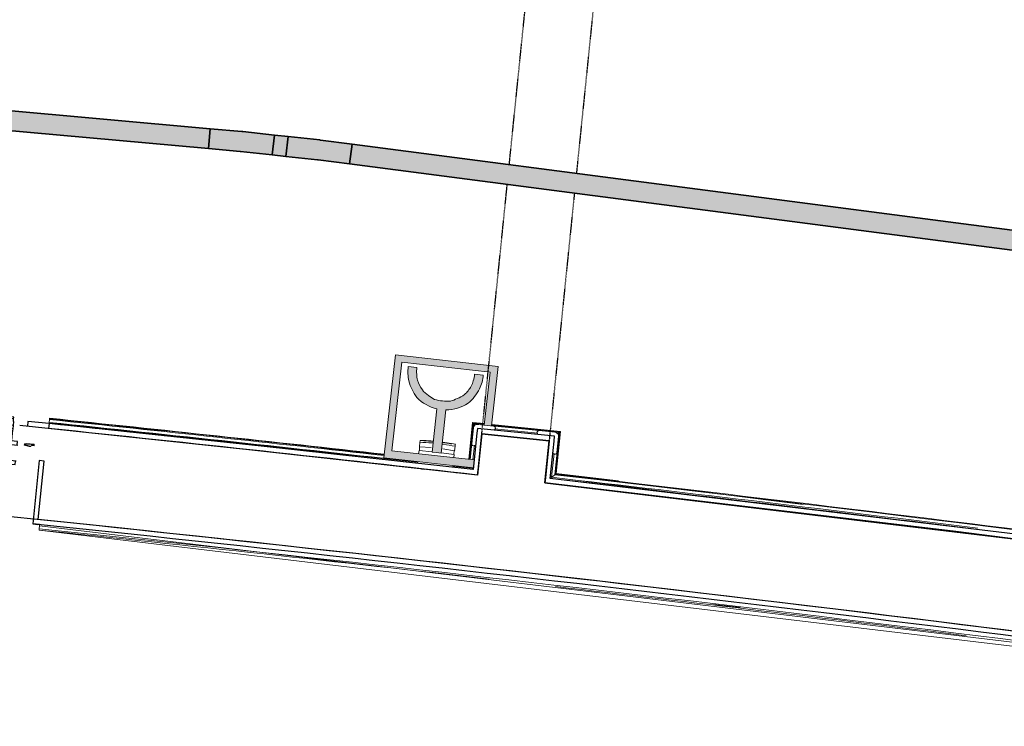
# Model space of a CAD drawing. Header units: millimetres. Extents: x 1909 to 61055, y -36590 to 14615.
# Tile 17 of 42: x 32303 to 34776, y -24110 to -22336. Entities that reach past the tile are written whole.
import ezdxf

# ---------------------------------------------------------------- set-up
doc = ezdxf.new("R2010")
doc.units = ezdxf.units.MM
doc.linetypes.add('Tiret', pattern=[2.5, 1.25, -1.25])
doc.linetypes.add('Tiret_2_', pattern=[2.5, 1.25, -1.25])
for name, color, linetype, lineweight in [('A-DETL-GENF', 7, 'Continuous', 18), ('A-DOOR', 7, 'Continuous', 25), ('A-FLOR', 7, 'Continuous', 25), ('A-FLOR-HRAL', 7, 'Continuous', 18), ('A-WALL', 7, 'Continuous', 25), ('CDC ELE', 7, 'Continuous', 18), ('E-FIRE', 7, 'Continuous', 18), ('I-WALL', 7, 'Continuous', 25), ('Q-SPCQ', 7, 'Continuous', 18)]:
    doc.layers.add(name, color=color, linetype=linetype, lineweight=lineweight)
doc.layers.add('A-DOOR-HDLN', color=5, linetype='Tiret', lineweight=25, true_color=0x0000ff)

# ---------------------------------------------------------------- blocks, each defined once
blk = doc.blocks.new('PRT_SIMPLE_HUI_58x68x48 - PRT_BOIS_1V_930x2040x40-V3-2021_015_1111_DCE_1_50_N0 FINI_SSI_GEN')
at = {"layer": 'A-DETL-GENF', "lineweight": 25}
h = blk.add_hatch(color=256, dxfattribs=at)
h.paths.add_polyline_path([(-500.5, 14.5), (-500.4, 13.2), (-493.7, 12.9), (-485.1, 11.7), (-483.8, 9.7), (-483.8, 12.8), (-496.2, 14.5)])
h.paths.add_polyline_path([(-508.5, 11.5), (-508.5, 8), (-488.5, 8), (-483.8, 9.7), (-485.1, 10.6), (-488.7, 9.3), (-505.2, 9.3), (-505.2, 10.2), (-502, 10.6), (-502, 11.5), (-505.5, 11.5)])
h = blk.add_hatch(color=256, dxfattribs=at)
h.paths.add_polyline_path([(426, 14.5), (413.8, 12.8), (414.4, 10.5), (415.3, 11.7), (426.1, 13.2), (430.5, 13.6), (430.5, 14.5)])
h.paths.add_polyline_path([(415.1, 10.6), (413.8, 9.7), (418.9, 8), (438.5, 8), (438.5, 11.5), (432, 11.5), (432.1, 10.2), (435.2, 10.2), (435.2, 9.3), (418.4, 9.4), (415.2, 10.6)])
at = {"layer": 'A-DETL-GENF'}
for p, q in [((-508.5, 11.5), (-502, 11.5)), ((-508.5, 8), (-508.5, 11.5)), ((-488.5, 8), (-508.5, 8)), ((-505.2, 10.2), (-505.2, 9.3)), ((-502, 10.2), (-505.2, 10.2)), ((-505.2, 9.3), (-488.7, 9.3)), ((-502, 11.5), (-502, 10.2)), ((-500.5, 14.5), (-496, 14.5)), ((-500.5, 13.2), (-500.5, 14.5)), ((-496.1, 13.2), (-500.5, 13.2)), ((-485.1, 11.7), (-496.1, 13.2)), ((-496, 14.5), (-483.8, 12.8)), ((-488.7, 9.3), (-485.1, 10.6)), ((-483.8, 9.7), (-488.5, 8)), ((-485.1, 10.6), (-485.1, 11.7)), ((-483.8, 12.8), (-483.8, 9.7)), ((413.8, 12.8), (426, 14.5)), ((413.8, 9.7), (413.8, 12.8)), ((418.5, 8), (413.8, 9.7)), ((426.1, 13.2), (415.1, 11.7)), ((415.1, 11.7), (415.1, 10.6)), ((415.1, 10.6), (418.7, 9.3)), ((438.5, 8), (418.5, 8)), ((418.7, 9.3), (435.2, 9.3)), ((426, 14.5), (430.5, 14.5)), ((430.5, 13.2), (426.1, 13.2)), ((430.5, 14.5), (430.5, 13.2)), ((432, 11.5), (438.5, 11.5)), ((432, 10.2), (432, 11.5)), ((435.2, 10.2), (432, 10.2)), ((435.2, 9.3), (435.2, 10.2)), ((438.5, 11.5), (438.5, 8))]:
    blk.add_line(p, q, dxfattribs=at)
at = {"layer": 'A-DOOR'}
for p, q in [((417, 54.5), (417, 977.5)), ((-427.1, 124), (-450.6, 124)), ((-450.6, 124), (-450.6, 123.5)), ((-319.6, 124), (-427.1, 124)), ((-427.1, 124), (-427.1, 123.5)), ((-427.1, 123.5), (-427.1, 124)), ((-319.6, 123.5), (-319.6, 124)), ((-450.6, 123.5), (-450.6, 119.4)), ((-427.1, 123.5), (-450.6, 123.5)), ((-450.6, 119.4), (-450.6, 112.3)), ((-427.1, 119.4), (-450.6, 119.4)), ((-450.6, 103), (-450.6, 112.3)), ((-450.6, 94.6), (-450.6, 103)), ((-427.1, 103), (-450.6, 103)), ((-427.1, 123.5), (-427.1, 119.4)), ((-319.6, 123.5), (-427.1, 123.5)), ((-427.1, 119.4), (-427.1, 123.5)), ((-427.1, 119.4), (-427.1, 112.3)), ((-319.6, 119.4), (-427.1, 119.4)), ((-427.1, 112.3), (-427.1, 119.4)), ((-427.1, 103), (-427.1, 112.3)), ((-427.1, 112.3), (-427.1, 103)), ((-427.1, 101.8), (-427.1, 103)), ((-319.6, 103), (-427.1, 103)), ((-427.1, 103), (-427.1, 94.6)), ((-427.1, 101.8), (-319.6, 101.8)), ((-319.6, 119.4), (-319.6, 123.5)), ((-319.6, 112.3), (-319.6, 119.4)), ((-319.6, 112.3), (-319.6, 103)), ((-319.6, 103), (-319.6, 101.8)), ((-450.6, 84.2), (-450.6, 94.6)), ((-427.1, 94.6), (-450.6, 94.6)), ((-450.6, 73.4), (-450.6, 84.2)), ((-427.1, 84.2), (-450.6, 84.2)), ((-427.1, 94.6), (-427.1, 84.2)), ((-427.1, 84.2), (-427.1, 73.4)), ((-467.4, 54.5), (430.5, 54.5)), ((-465.6, 63.5), (-465.6, 54.5)), ((-413.4, 63.5), (-465.6, 63.5)), ((-450.6, 65), (-450.6, 73.4)), ((-450.6, 73.4), (-427.1, 73.4)), ((-450.6, 65), (-450.6, 64)), ((-450.6, 64), (-427.1, 64)), ((-427.1, 73.4), (-427.1, 65)), ((-427.1, 64), (-427.1, 65)), ((-413.4, 54.5), (-413.4, 63.5)), ((430.5, 54.5), (430.5, 14.5)), ((426, 14.5), (-467.4, 14.5)), ((-465.6, 14.5), (-465.6, 5.5)), ((-465.6, 5.5), (-413.4, 5.5)), ((-427.1, 5), (-450.6, 5)), ((-450.6, 5), (-450.6, 4)), ((-450.6, -4.4), (-450.6, 4)), ((-427.1, 4), (-427.1, 5)), ((-427.1, 4), (-427.1, -4.4)), ((-413.4, 5.5), (-413.4, 14.5)), ((-450.6, -15.2), (-450.6, -4.4)), ((-427.1, -4.4), (-450.6, -4.4)), ((-450.6, -25.6), (-450.6, -15.2)), ((-450.6, -15.2), (-427.1, -15.2)), ((-427.1, -4.4), (-427.1, -15.2)), ((-427.1, -15.2), (-427.1, -25.6)), ((-450.6, -34), (-450.6, -25.6)), ((-450.6, -25.6), (-427.1, -25.6)), ((-450.6, -43.3), (-450.6, -34)), ((-450.6, -34), (-427.1, -34)), ((-450.6, -43.3), (-450.6, -50.4)), ((-427.1, -25.6), (-427.1, -34)), ((-427.1, -34), (-427.1, -32.8)), ((-319.6, -32.8), (-427.1, -32.8)), ((-427.1, -43.3), (-427.1, -34)), ((-427.1, -34), (-319.6, -34)), ((-427.1, -34), (-427.1, -43.3)), ((-427.1, -43.3), (-427.1, -50.4)), ((-427.1, -50.4), (-427.1, -43.3)), ((-319.6, -32.8), (-319.6, -34)), ((-319.6, -34), (-319.6, -43.3)), ((-319.6, -50.4), (-319.6, -43.3)), ((-450.6, -50.4), (-450.6, -54.5)), ((-450.6, -50.4), (-427.1, -50.4)), ((-450.6, -54.5), (-450.6, -55)), ((-450.6, -54.5), (-427.1, -54.5)), ((-450.6, -55), (-427.1, -55)), ((-427.1, -50.4), (-427.1, -54.5)), ((-427.1, -50.4), (-319.6, -50.4)), ((-427.1, -54.5), (-427.1, -50.4)), ((-427.1, -54.5), (-427.1, -55)), ((-427.1, -54.5), (-319.6, -54.5)), ((-427.1, -55), (-427.1, -54.5)), ((-427.1, -55), (-319.6, -55)), ((-319.6, -54.5), (-319.6, -50.4)), ((-319.6, -55), (-319.6, -54.5))]:
    blk.add_line(p, q, dxfattribs=at)
for radius, start, end in [(9.12, 155.8208, 180), (9.12, 180, 204.1792), (7.5, 360, 180), (7.5, 120, 180), (7.5, 180, 360), (7.5, 195, 225), (9.12, 111.9887, 120), (9.12, 240, 248.0113), (7.5, 240, 296.5228), (7.5, 0, 90), (9.12, 292.7203, 300), (7.5, 330, 0), (9.12, 335.8208, 0)]:
    blk.add_arc((429, 65.5), radius, start, end, dxfattribs=at)
at = {"layer": 'Q-SPCQ'}
for p, q in [((430.5, 54.5), (403.5, 54.5)), ((430.5, 40.5), (430.5, 54.5))]:
    blk.add_line(p, q, dxfattribs=at)
blk = doc.blocks.new('Garde-corps - Garde-corps-508898-2021_015_1111_DCE_1_50_N0 FINI_SSI_GEN')
at = {"layer": 'A-FLOR-HRAL'}
for p, q in [((-7281.6, -23347.3), (-7281.9, -23350.2)), ((-7280.9, -23340.2), (-7281.6, -23347.3)), ((-6356.1, -23447.6), (-7281.6, -23347.3)), ((-7280.7, -23338.4), (-7280.9, -23340.2)), ((-7280.7, -23338.4), (-7280.5, -23336.8)), ((-6439.9, -23427.9), (-7280.5, -23336.8)), ((-6218.1, -23347.5), (-6227.6, -23440.1)), ((-6188.5, -23350.5), (-6218.1, -23347.5)), ((-6216.7, -23349.3), (-6225.9, -23440.3)), ((-6215.1, -23351.2), (-6224.2, -23440.5)), ((-6188.7, -23352.2), (-6216.7, -23349.3)), ((-6188.9, -23353.9), (-6215.1, -23351.2)), ((-6215.1, -23351.2), (-6212.4, -23354.6)), ((-6001, -23373.1), (-6170.2, -23355.8)), ((-5999, -23371.5), (-6170, -23354.1)), ((-5997.2, -23370.1), (-6169.8, -23352.5)), ((-6054.5, -23374.8), (-6163, -23363.7)), ((-6009.8, -23477.3), (-5999, -23371.5)), ((-6008, -23475.8), (-5997.2, -23370.1)), ((-6011.7, -23478.8), (-6001, -23373.1)), ((-6001, -23373.1), (-6004.3, -23375.8)), ((-6440, -23428.7), (-6601.4, -23410.9)), ((-6213.4, -23404.8), (-6217.1, -23441.3)), ((-6019.5, -23485.1), (-6013.4, -23425.2)), ((-6216.6, -23465.7), (-6267.9, -23459.9)), ((-6219.3, -23462.4), (-6267.6, -23456.9)), ((-6219.3, -23462.4), (-6267.6, -23457.1)), ((-6220.5, -23460.8), (-6219.3, -23462.4)), ((-6219.1, -23461), (-6219.3, -23462.4)), ((-5496.1, -23550.9), (-6019.5, -23485.1)), ((-5387.8, -23553.8), (-6008, -23475.8)), ((-5851.6, -23493.9), (-6008, -23475.9))]:
    blk.add_line(p, q, dxfattribs=at)
at = {"layer": 'A-FLOR-HRAL', "flags": 128}
for points in [[(-6019.5, -23485.1), (-6019.7, -23485.2), (-6020, -23485.5), (-6020.4, -23485.8), (-6021, -23486.3), (-6021.6, -23486.8), (-6022.2, -23487.2), (-6022.8, -23487.8)], [(-6011.7, -23478.8), (-6015.6, -23482), (-6019.5, -23485.1)], [(-6008, -23475.8), (-6008, -23475.9), (-6008.1, -23475.9), (-6008.3, -23476.1), (-6008.5, -23476.2), (-6008.7, -23476.4), (-6008.9, -23476.6), (-6009.2, -23476.8), (-6009.4, -23477), (-6009.6, -23477.1), (-6009.8, -23477.3)]]:
    blk.add_lwpolyline(points, dxfattribs=at)
at = {"layer": 'A-FLOR-HRAL'}
for radius, start, end in [(117999.2, 83.622197, 84.07424), (118006.4, 83.663709, 84.07424), (118008.1, 83.932717, 84.07424), (118009.7, 83.663707, 84.07424), (117996.2, 83.622197, 84.07424), (117996.2, 82.935855, 83.459211), (117999.2, 82.934415, 83.457772), (118006.4, 79.92167, 83.454356), (118008.1, 82.322783, 83.453521)]:
    blk.add_arc((-19463.8, -140716), radius, start, end, dxfattribs=at)
for points, knots in [([(-6218.1, -23347.5), (-6218.1, -23347.5), (-6218.1, -23347.6), (-6218, -23347.7), (-6217.9, -23347.9), (-6217.7, -23348), (-6217.6, -23348.2), (-6217.4, -23348.4), (-6217.3, -23348.5), (-6217.2, -23348.6), (-6217.1, -23348.8), (-6217, -23348.9), (-6216.9, -23349), (-6216.8, -23349.2), (-6216.7, -23349.3), (-6216.7, -23349.3)], [0.1, 0.1, 0.1, 0.1, 0.2, 0.3, 0.4, 0.475, 0.55, 0.6, 0.65, 0.7, 0.75, 0.8, 0.85, 0.9, 1, 1, 1, 1]), ([(-5997.2, -23370.1), (-5997.2, -23370.1), (-5997.3, -23370.1), (-5997.4, -23370.2), (-5997.6, -23370.3), (-5997.8, -23370.5), (-5997.9, -23370.6), (-5998.1, -23370.7), (-5998.2, -23370.8), (-5998.3, -23371), (-5998.5, -23371.1), (-5998.6, -23371.2), (-5998.7, -23371.3), (-5998.9, -23371.4), (-5999, -23371.5), (-5999, -23371.5)], [0.1, 0.1, 0.1, 0.1, 0.2, 0.3, 0.4, 0.475, 0.55, 0.6, 0.65, 0.7, 0.75, 0.8, 0.85, 0.9, 1, 1, 1, 1]), ([(-6219.3, -23462.4), (-6219.3, -23462.4), (-6219.3, -23462.4), (-6219.2, -23462.5), (-6219.2, -23462.5), (-6219.1, -23462.6), (-6219.1, -23462.6), (-6219, -23462.7), (-6218.9, -23462.8), (-6218.8, -23462.9), (-6218.7, -23463), (-6218.6, -23463.2), (-6218.5, -23463.3), (-6218.4, -23463.4), (-6218.3, -23463.6), (-6218.2, -23463.7), (-6218.1, -23463.8), (-6218, -23464), (-6217.8, -23464.2), (-6217.5, -23464.5), (-6217.1, -23465.1), (-6216.8, -23465.5), (-6216.6, -23465.7)], [0, 0, 0, 0, 0.071429, 0.107143, 0.142857, 0.178571, 0.214286, 0.25, 0.285714, 0.321429, 0.357143, 0.392857, 0.428571, 0.464286, 0.5, 0.535714, 0.571429, 0.607143, 0.642857, 0.714286, 0.857143, 1, 1, 1, 1])]:
    blk.add_open_spline(points, degree=3, knots=knots, dxfattribs=at)
blk = doc.blocks.new('Garde-corps - Garde-corps-510088-2021_015_1111_DCE_1_50_N0 FINI_SSI_GEN')
at = {"layer": 'A-FLOR-HRAL'}
for p, q in [((-7307.1, -23617.6), (-7307, -23615.9)), ((-7307.1, -23617.6), (-3718.7, -24045.9)), ((-7306.8, -23614.2), (-7307, -23615.9)), ((-7306.1, -23607.1), (-7306.8, -23614.2)), ((-7305.8, -23604.1), (-7306.1, -23607.1)), ((-7306.1, -23607.1), (-3706.9, -24036.9)), ((-5612.6, -23804.3), (-5546, -23812.2))]:
    blk.add_line(p, q, dxfattribs=at)
for radius, start, end in [(117727.7, 83.519393, 84.07301), (117731.1, 82.312464, 84.07301), (117727.7, 82.932044, 83.437677)]:
    blk.add_arc((-19463.8, -140716), radius, start, end, dxfattribs=at)
blk = doc.blocks.new('1010_PROTECTION  D_ANGLE - 1010_PROTECTION  D_ANGLE-540501-2021_015_1111_DCE_1_50_N0 FINI_SSI_GEN')
at = {"layer": 'Q-SPCQ'}
for p, q in [((40, 10), (0, 10)), ((0, -40), (0, 0)), ((0, 0), (40, 0)), ((-10, 0), (-10, -40))]:
    blk.add_line(p, q, dxfattribs=at)
for centre, radius, start, end in [((0, 0), 10, 90, 180), ((40, 5), 5, 270, 90), ((-5, -40), 5, 180, 0)]:
    blk.add_arc(centre, radius, start, end, dxfattribs=at)
blk = doc.blocks.new('1010_PROTECTION  D_ANGLE - 1010_PROTECTION  D_ANGLE-534363-2021_015_1111_DCE_1_50_N0 FINI_SSI_GEN')
at = {"layer": 'Q-SPCQ'}
for p, q in [((-10, 40), (-10, 0)), ((0, 0), (0, 40)), ((40, 0), (0, 0)), ((0, -10), (40, -10))]:
    blk.add_line(p, q, dxfattribs=at)
for centre, radius, start, end in [((-5, 40), 5, 360, 180), ((0, 0), 10, 180, 270), ((40, -5), 5, 270, 90)]:
    blk.add_arc(centre, radius, start, end, dxfattribs=at)
blk = doc.blocks.new('B02_ARC_rvt-1-2021_015_1111_DCE_1_50_N0 FINI_SSI_GEN')
at = {"layer": 'A-FLOR'}
for p, q in [((-7335, -23344.7), (-7336.3, -23357.2)), ((-7281.9, -23350.2), (-7335, -23344.7)), ((-6781.6, -23403.2), (-6949.2, -23385.2)), ((-6762.9, -23405.3), (-6768.7, -23404.6)), ((-6346.8, -23463.6), (-6339.4, -23464.5)), ((-6260.4, -23473.3), (-6259.1, -23473.5)), ((-7322.7, -23602.4), (-7310.3, -23603.7)), ((-7305.8, -23604.1), (-7322.7, -23602.4)), ((-6114.8, -23733.9), (-6120.1, -23733.3))]:
    blk.add_line(p, q, dxfattribs=at)
at = {"layer": 'A-WALL'}
for p, q in [((-7281.9, -23350.2), (-7283.2, -23362.7)), ((-6206, -23362.3), (-6207.3, -23374.8)), ((-6012.1, -23382.1), (-6206, -23362.3)), ((-6207.3, -23374.8), (-6216.6, -23465.7)), ((-6204.2, -23467.1), (-6194.9, -23376.1)), ((-6194.9, -23376.1), (-6025.8, -23393.3)), ((-6025.8, -23393.3), (-6035.2, -23486.3)), ((-6022.8, -23487.8), (-6013.3, -23394.6)), ((-6013.3, -23394.6), (-6012.1, -23382.1)), ((-7306.9, -23443.2), (-7322.7, -23602.3)), ((-7309, -23591.2), (-7294.4, -23444.5)), ((-7294.4, -23444.5), (-7306.9, -23443.2)), ((-6205.4, -23479.5), (-6204.2, -23467.1)), ((-6035.2, -23486.3), (-6036.5, -23498.8)), ((-7322.7, -23602.3), (-7310.2, -23603.5))]:
    blk.add_line(p, q, dxfattribs=at)
at = {"layer": 'A-WALL', "flags": 128}
for points in [[(-6216.6, -23465.7), (-6749.1, -23406.8), (-7281.9, -23350.2)], [(1174.9, -24538.7), (-20, -24332.8), (-1217, -24139.1), (-2415.9, -23957.8), (-3616.5, -23788.7), (-4818.9, -23632.1), (-6022.8, -23487.8)], [(-6036.5, -23498.8), (-4832.7, -23642.9), (-3630.5, -23799.5), (-2429.9, -23968.3), (-1231.2, -24149.5), (-34.3, -24343), (1160.5, -24548.8)]]:
    blk.add_lwpolyline(points, dxfattribs=at)
at = {"layer": 'A-WALL'}
for radius, start, end in [(117983.7, 83.547768, 84.074214), (117753.7, 82.307532, 84.07524), (117741.2, 82.307532, 84.075214)]:
    blk.add_arc((-19463.8, -140716), radius, start, end, dxfattribs=at)
at = {"layer": 'A-DOOR', "lineweight": 18, "rotation": 174.3196245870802}
blk.add_blockref('PRT_SIMPLE_HUI_58x68x48 - PRT_BOIS_1V_930x2040x40-V3-2021_015_1111_DCE_1_50_N0 FINI_SSI_GEN', (-7824.3, -23344), dxfattribs=at)
at = {"layer": 'A-FLOR-HRAL', "lineweight": 18}
for name in ['Garde-corps - Garde-corps-508898-2021_015_1111_DCE_1_50_N0 FINI_SSI_GEN', 'Garde-corps - Garde-corps-510088-2021_015_1111_DCE_1_50_N0 FINI_SSI_GEN']:
    blk.add_blockref(name, (0, 0), dxfattribs=at)
at = {"layer": 'Q-SPCQ', "lineweight": 18}
for name, p, rotation in [('1010_PROTECTION  D_ANGLE - 1010_PROTECTION  D_ANGLE-534363-2021_015_1111_DCE_1_50_N0 FINI_SSI_GEN', (-6206, -23362.3), 264.1756231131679), ('1010_PROTECTION  D_ANGLE - 1010_PROTECTION  D_ANGLE-540501-2021_015_1111_DCE_1_50_N0 FINI_SSI_GEN', (-6012.1, -23382.1), 264.1756231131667)]:
    blk.add_blockref(name, p, dxfattribs=dict(at, rotation=rotation))
blk = doc.blocks.new('Ouverture en rectangle - Ouverture en rectangle _150x207_-3507346-2021_015_1111_DCE_1_50_N0 FINI_SSI_GEN')
at = {"layer": 'A-DOOR-HDLN', "linetype": 'Tiret_2_'}
for p, q in [((-750, 85), (75.5, 85)), ((125.5, 85), (750, 85)), ((70.8, -85), (-750, -85)), ((750, -85), (120.8, -85))]:
    blk.add_line(p, q, dxfattribs=at)
blk = doc.blocks.new('B02_DC_STR_rvt-1-2021_015_1111_DCE_1_50_N0 FINI_SSI_GEN')
at = {"layer": 'A-WALL', "flags": 128}
for points in [[(-6205.4, -23479.5), (-6780.4, -23415.9), (-7355.7, -23355.2)], [(1160.5, -24548.8), (136.5, -24371.7), (-889, -24203.6), (-1915.9, -24044.5), (-2944.2, -23894.5), (-3973.8, -23753.5), (-5004.6, -23621.6), (-6036.5, -23498.8)]]:
    blk.add_lwpolyline(points, dxfattribs=at)
at = {"layer": 'A-WALL'}
blk.add_arc((-19463.8, -140716), 117753.7, 79.933278, 84.1092, dxfattribs=at)
at = {"layer": 'I-WALL'}
for p, q in [((-6194.9, -23376.1), (-6205.4, -23479.5)), ((-6025.8, -23393.3), (-6194.9, -23376.1)), ((-6036.5, -23498.8), (-6025.8, -23393.3))]:
    blk.add_line(p, q, dxfattribs=at)
at = {"layer": 'A-DOOR', "color": 5, "lineweight": 25, "true_color": 0x0000ff, "rotation": 264.1756231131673}
blk.add_blockref('Ouverture en rectangle - Ouverture en rectangle _150x207_-3507346-2021_015_1111_DCE_1_50_N0 FINI_SSI_GEN', (-6034.2, -22638.5), dxfattribs=at)
blk = doc.blocks.new('703_DECLENCHEUR MANUEL GENERIQUE - ROUGE-V12-2021_015_1111_DCE_1_50_N0 FINI_SSI_GEN')
at = {"layer": 'A-DETL-GENF', "true_color": 0xff0000}
h = blk.add_hatch(color=1, dxfattribs=at)
h.paths.add_polyline_path([(-96.1, -4.4), (-95.9, -24.2), (112.2, -24.2), (112.2, -247.6), (-111.2, -247.6), (-111.2, -114), (-130, -114.2), (-130, -264.4), (130, -264.4), (130, -4.4), (-95.6, -4.4)])
h.paths.add_polyline_path([(-11.5, -31.8), (-11.5, -141.2), (-30.6, -145.4), (-48.6, -153), (-64.9, -163.9), (-78.9, -182.3), (-89.3, -202.9), (-93.7, -220.4), (-94.9, -238.5), (-72.9, -238.5), (-72.6, -230), (-71.6, -221.6), (-70, -214.3), (-67.7, -207.2), (-61.5, -195.2), (-53, -184.6), (-45.3, -177.8), (-28.5, -168), (-20.2, -164), (-10.1, -162.7), (10.1, -162.7), (20.2, -164), (28.5, -168), (45.3, -177.8), (53, -184.6), (61.5, -195.2), (67.7, -207.2), (70, -214.3), (71.6, -221.6), (72.6, -230), (72.9, -238.5), (94.9, -238.5), (93.7, -220.4), (89.3, -202.9), (78.9, -182.3), (64.9, -163.9), (48.6, -153), (30.6, -145.4), (11.5, -141.2), (11.5, -31.8), (0, -31.8)])
at = {"layer": 'A-DETL-GENF'}
for p, q in [((130, -4.4), (-96.1, -4.4)), ((-95.9, -24.2), (112.2, -24.2)), ((112.2, -24.2), (112.2, -247.6)), ((130, -264.4), (130, -4.4)), ((0, -31.8), (-11.5, -31.8)), ((-11.5, -31.8), (-11.5, -141.2)), ((11.5, -31.8), (0, -31.8)), ((11.5, -141.2), (11.5, -31.8)), ((-130, -114.2), (-130, -264.4)), ((-111.2, -247.6), (-111.2, -114)), ((-94.9, -238.5), (-72.9, -238.5)), ((72.9, -238.5), (94.9, -238.5)), ((-130, -264.4), (130, -264.4)), ((112.2, -247.6), (-111.2, -247.6))]:
    blk.add_line(p, q, dxfattribs=at)
for centre, radius, start, end in [((0.9, -244.6), 104.1, 96.823, 129.177), ((-0.9, -244.6), 104.1, 50.823, 83.177), ((26.8, -248.3), 124.7, 137.3701, 158.6299), ((-11.1, -224.8), 58.2, 115.8772, 136.201), ((35.4, -289.6), 137.4, 113.8676, 121.5333), ((-3.5, -256.1), 93.6, 87.8491, 100.2554), ((3.5, -256.1), 93.6, 79.7446, 92.1509), ((-35.4, -289.6), 137.4, 58.4667, 66.1324), ((11.1, -224.8), 58.2, 43.799, 64.1228), ((-26.8, -248.3), 124.7, 21.3701, 42.6299), ((-0.8, -234.7), 72.4, 136.201, 157.6421), ((0.8, -234.7), 72.4, 22.3579, 43.799), ((4.1, -235.9), 99, 160.5245, 181.4755), ((17.1, -237), 90, 170.1866, 180.9604), ((4.5, -234.1), 77.1, 159.5492, 170.6898), ((-4.5, -234.1), 77.1, 9.3102, 20.4508), ((-17.1, -237), 90, 359.0396, 9.8134), ((-4.1, -235.9), 99, 358.5245, 19.4755)]:
    blk.add_arc(centre, radius, start, end, dxfattribs=at)
at = {"layer": 'E-FIRE'}
for p, q in [((-44.5, 0), (44.5, 0)), ((-44.5, -4.4), (-44.5, 0)), ((-44.5, -32.5), (-44.5, -24.2)), ((44.5, -4.4), (44.5, 0)), ((44.5, -32.5), (44.5, -24.2)), ((-11.5, -32.5), (-44.5, -32.5)), ((-44.5, -41.1), (-14.9, -43.2)), ((-44.5, -41.1), (-44.5, -53)), ((-44.4, -41.1), (-44.4, -53)), ((-43.8, -41.1), (-43.5, -32.5)), ((44.5, -32.5), (11.5, -32.5)), ((14.9, -43.2), (44.5, -41.1)), ((43.5, -32.5), (43.8, -41.1)), ((44.4, -53), (44.4, -41.1)), ((-44.5, -57.9), (-35, -58.9)), ((35, -58.9), (44.5, -57.9))]:
    blk.add_line(p, q, dxfattribs=at)
at = {"layer": 'E-FIRE', "flags": 128}
for points in [[(-44.5, -43.3), (-44.5, -42.5), (-44.5, -41.1)], [(44.5, -41.1), (44.5, -42.5), (44.5, -43.3)], [(44.5, -43.3), (44.5, -42.5), (44.5, -41.1)], [(44.5, -57.9), (44.5, -56.7), (44.5, -53)]]:
    blk.add_lwpolyline(points, dxfattribs=at)
at = {"layer": 'E-FIRE'}
for radius, start, end in [(398.7, 264.9642, 268.3454), (399.6, 264.9756, 268.3491), (398.7, 271.6546, 275.0358), (399.6, 271.6509, 275.0244)]:
    blk.add_arc((0, 339.6), radius, start, end, dxfattribs=at)
for points in [[(-44.5, -43.3), (-44.5, -43.1), (-44.5, -42.6), (-44.5, -41.7), (-44.5, -41.1)], [(-44.5, -56.7), (-44.5, -55.9), (-44.5, -54.6), (-44.5, -53)], [(-44.5, -57.9), (-44.5, -57.9), (-44.5, -57.5), (-44.5, -56.7)], [(-44.4, -53), (-34.6, -53.8), (-24.7, -54.4), (-14.8, -54.7)], [(-35, -58.8), (-35, -58.6), (-35, -58.2), (-35, -57.6)], [(-14.8, -54.7), (-13.7, -54.7), (-12.6, -54.8), (-11.5, -54.8)], [(11.5, -54.8), (12.6, -54.8), (13.7, -54.7), (14.9, -54.7)], [(14.9, -54.7), (24.7, -54.4), (34.6, -53.8), (44.4, -53)], [(35, -57.6), (35, -58.2), (35, -58.6), (35, -58.8)]]:
    blk.add_open_spline(points, degree=3, dxfattribs=at)
blk = doc.blocks.new('Chemin de câbles - Courbure - Standard-6284838-2021_015_1111_DCE_1_50_N0 FINI_SSI_GEN')
at = {"layer": 'CDC ELE', "lineweight": 35, "true_color": 0xff0000}
blk.add_hatch(color=1, dxfattribs=at).paths.add_polyline_path([(-80.8, 25), (-80.8, -25), (6.8, -24.9), (81.3, -23.2), (80.3, 26.7), (-7.3, 25)])
at = {"layer": 'CDC ELE', "color": 8, "lineweight": 35, "true_color": 0x808080}
for p, q in [((-80.8, -25), (-80.8, 25)), ((-80.8, 25), (-0.8, 25)), ((80.3, 26.7), (0.3, 25)), ((81.3, -23.2), (80.3, 26.7)), ((1.4, -25), (81.3, -23.2)), ((-0.8, -25), (-80.8, -25))]:
    blk.add_line(p, q, dxfattribs=at)
for radius in [50, 100]:
    blk.add_arc((-0.8, 75), radius, 270, 271.2382, dxfattribs=at)
blk = doc.blocks.new('Chemin de câbles - Courbure - Standard-6284834-2021_015_1111_DCE_1_50_N0 FINI_SSI_GEN')
at = {"layer": 'CDC ELE', "lineweight": 35, "true_color": 0xff0000}
blk.add_hatch(color=1, dxfattribs=at).paths.add_polyline_path([(-80.7, 25), (-80.7, -25), (5.6, -24.9), (81.2, -23.5), (80.2, 26.5), (-6.1, 25)])
at = {"layer": 'CDC ELE', "color": 8, "lineweight": 35, "true_color": 0x808080}
for p, q in [((-80.7, -25), (-80.7, 25)), ((-80.7, 25), (-0.7, 25)), ((80.2, 26.5), (0.2, 25)), ((81.2, -23.5), (80.2, 26.5)), ((1.2, -25), (81.2, -23.5)), ((-0.7, -25), (-80.7, -25))]:
    blk.add_line(p, q, dxfattribs=at)
for radius in [50, 100]:
    blk.add_arc((-0.7, 75), radius, 270, 271.087, dxfattribs=at)
blk = doc.blocks.new('B02_SSI_rvt-1-2021_015_1111_DCE_1_50_N0 FINI_SSI_GEN')
at = {"layer": 'CDC ELE', "lineweight": 5, "true_color": 0xff0000}
for points in [[(-6881.6, -22659.8), (-6877.2, -22610), (-8756.8, -22442.3), (-8761.2, -22492.1), (-7078.9, -22642.2)], [(-6686.9, -22679.4), (-6681.5, -22629.7), (-6716, -22626), (-6721.4, -22675.7)], [(-2387.5, -23237.9), (-2381, -23188.3), (-6520.5, -22648.9), (-6526.9, -22698.5), (-2991.7, -23159.1)]]:
    blk.add_hatch(color=1, dxfattribs=at).paths.add_polyline_path(points)
at = {"layer": 'CDC ELE', "color": 8, "lineweight": 35, "true_color": 0x808080}
for p, q in [((-8756.8, -22442.3), (-6877.2, -22610)), ((-8761.2, -22492.1), (-6881.6, -22659.8)), ((-6877.2, -22610), (-6881.6, -22659.8)), ((-6721.4, -22675.7), (-6716, -22626)), ((-6716, -22626), (-6681.5, -22629.7)), ((-6681.5, -22629.7), (-6686.9, -22679.4)), ((-6526.9, -22698.5), (-6520.5, -22648.9)), ((-6520.5, -22648.9), (-2381, -23188.3)), ((-6721.4, -22675.7), (-6686.9, -22679.4)), ((-6526.9, -22698.5), (-2387.5, -23237.9))]:
    blk.add_line(p, q, dxfattribs=at)
for name, p, rotation in [('Chemin de câbles - Courbure - Standard-6284834-2021_015_1111_DCE_1_50_N0 FINI_SSI_GEN', (-6799, -22642.1), 173.8142942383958), ('Chemin de câbles - Courbure - Standard-6284838-2021_015_1111_DCE_1_50_N0 FINI_SSI_GEN', (-6603.8, -22663.3), 172.5760484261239)]:
    blk.add_blockref(name, p, dxfattribs=dict(at, rotation=rotation))
at = {"layer": 'E-FIRE', "color": 8, "lineweight": 35, "true_color": 0x808080, "rotation": 173.6005896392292}
blk.add_blockref('703_DECLENCHEUR MANUEL GENERIQUE - ROUGE-V12-2021_015_1111_DCE_1_50_N0 FINI_SSI_GEN', (-6312.1, -23454.9), dxfattribs=at)

msp = doc.modelspace()

# ---------------------------------------------------------------- block references
at = {"lineweight": 5}
for name in ['B02_DC_STR_rvt-1-2021_015_1111_DCE_1_50_N0 FINI_SSI_GEN', 'B02_ARC_rvt-1-2021_015_1111_DCE_1_50_N0 FINI_SSI_GEN']:
    msp.add_blockref(name, (39658.7, 0), dxfattribs=at)

# ---------------------------------------------------------------- next in the draw order: block references
msp.add_blockref('B02_SSI_rvt-1-2021_015_1111_DCE_1_50_N0 FINI_SSI_GEN', (39658.7, 0), dxfattribs=at)

doc.saveas('drawing.dxf')
